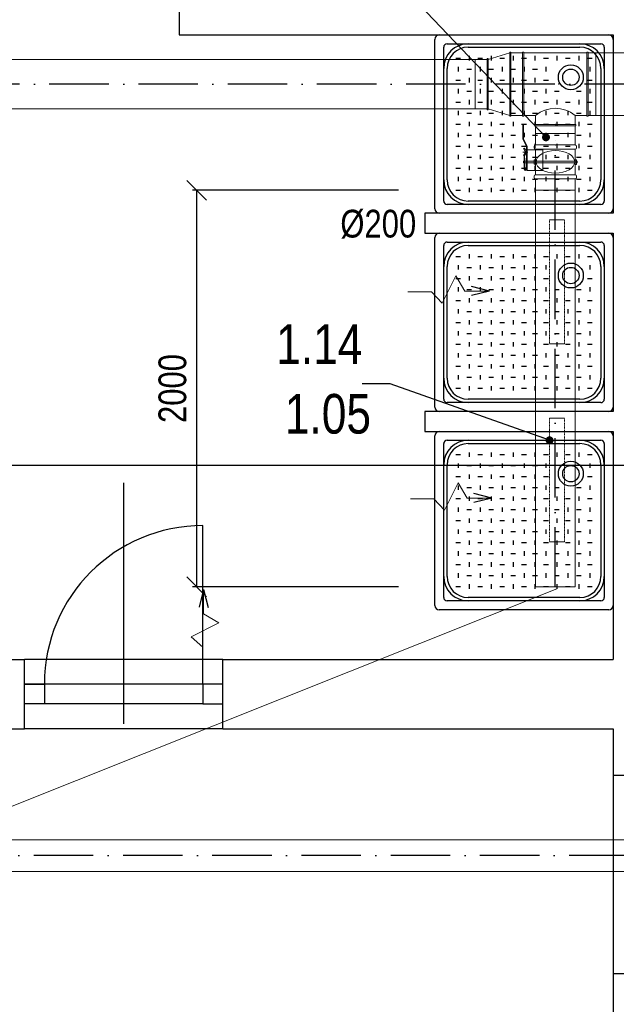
# Model space of a CAD drawing. Header units: millimetres. Extents: x 6491141 to 6692158, y 1846388 to 1929513.
# Tile 228 of 245: x 6669806 to 6672816, y 1898488 to 1903454. Entities that reach past the tile are written whole.
import ezdxf

# ---------------------------------------------------------------- set-up
doc = ezdxf.new("R2010")
doc.units = ezdxf.units.MM
doc.linetypes.add('ACAD_ISO10W100', pattern=[18, 12, -3, 0, -3])
doc.linetypes.add('DASHDOT', pattern=[1, 0.5, -0.25, 0, -0.25])
for name, color, linetype, lineweight in [('Koty VzT', 7, 'Continuous', 15), ('VZT', 130, 'Continuous', 18), ('VzT odtah', 3, 'Continuous', 18)]:
    doc.layers.add(name, color=color, linetype=linetype, lineweight=lineweight)
for name, color, linetype in [('Osy VzT', 253, 'ACAD_ISO10W100'), ('Pozice', 6, 'Continuous'), ('Stavba', 152, 'Continuous'), ('VzT šipky', 7, 'Continuous')]:
    doc.layers.add(name, color=color, linetype=linetype)
doc.styles.add('romans', font='arial.ttf', dxfattribs={"width": 0.8, "height": 140})
doc.dimstyles.new('koty50', dxfattribs={"dimtxt": 100, "dimasz": 100, "dimexe": 20, "dimexo": 100, "dimgap": 50, "dimtad": 3, "dimdec": 0, "dimtxsty": 'romans', "dimblk": 'OBLIQUE', "dimcen": -3, "dimclrd": 7, "dimclre": 7, "dimclrt": 7, "dimadec": 0, "dimazin": 0, "dimtfac": 1, "dimtdec": 0, "dimtmove": 0, "dimatfit": 3, "dimldrblk": 'OPEN30', "dimfxl": 1, "dimarcsym": 0})
doc.dimstyles.new('pozice50', dxfattribs={"dimtxt": 200, "dimasz": 40, "dimexe": 20, "dimexo": 100, "dimgap": 100, "dimtad": 3, "dimjust": 3, "dimdec": 0, "dimtxsty": 'romans', "dimblk": 'OBLIQUE', "dimcen": -3, "dimclrd": 7, "dimclre": 7, "dimclrt": 6, "dimadec": 0, "dimazin": 0, "dimtfac": 1, "dimtdec": 0, "dimtmove": 0, "dimatfit": 3, "dimldrblk": 'DOT', "dimfxl": 1, "dimarcsym": 0})

# ---------------------------------------------------------------- blocks, each defined once
blk = doc.blocks.new('_Oblique')
at = {"color": 0, "lineweight": -2}
blk.add_line((-0.5, -0.5), (0.5, 0.5), dxfattribs=at)
blk = doc.blocks.new('*D10')
at = {"layer": 'DEFPOINTS', "color": 0, "transparency": 16777216}
for p in [(6661650.1, 1898871.7), (6673328.5, 1898871.5, -78), (6673328.5, 1897262)]:
    blk.add_point(p, dxfattribs=at)
at = {"layer": 'Koty VzT', "color": 7, "lineweight": -2, "transparency": 16777216}
for p, q in [((6661650.1, 1898771.7), (6661650.1, 1897242)), ((6673328.5, 1898771.5), (6673328.5, 1897242)), ((6661650.1, 1897262), (6673328.5, 1897262))]:
    blk.add_line(p, q, dxfattribs=at)
at = {"layer": 'Koty VzT', "color": 7, "lineweight": -2, "transparency": 16777216, "xscale": 100, "yscale": 100, "zscale": 100, "rotation": 180}
blk.add_blockref('_Oblique', (6661650.1, 1897262), dxfattribs=at)
at = {"layer": 'Koty VzT', "color": 7, "lineweight": -2, "transparency": 16777216, "xscale": 100, "yscale": 100, "zscale": 100}
blk.add_blockref('_Oblique', (6673328.5, 1897262), dxfattribs=at)
at = {"layer": 'Koty VzT', "color": 7, "transparency": 16777216, "insert": (6667489.3, 1897383.5), "char_height": 140, "attachment_point": 5, "style": 'romans'}
blk.add_mtext('12000', dxfattribs=at)
blk = doc.blocks.new('_Open30')
at = {"color": 0, "linetype": 'ByBlock', "lineweight": -2}
for p, q in [((-1, 0.268), (0, 0)), ((0, 0), (-1, -0.268)), ((0, 0), (-1, 0))]:
    blk.add_line(p, q, dxfattribs=at)
blk = doc.blocks.new('*D15')
at = {"layer": 'DEFPOINTS', "color": 0, "transparency": 16777216}
for p in [(6671817.6, 1902593.9, -4), (6670699, 1900593.9), (6671817.6, 1900593.9, 3)]:
    blk.add_point(p, dxfattribs=at)
at = {"layer": 'Koty VzT', "color": 7, "lineweight": -2, "transparency": 16777216}
for p, q in [((6671717.6, 1902593.9), (6670679, 1902593.9)), ((6670699, 1902593.9), (6670699, 1900593.9)), ((6671717.6, 1900593.9), (6670679, 1900593.9))]:
    blk.add_line(p, q, dxfattribs=at)
at = {"layer": 'Koty VzT', "color": 7, "lineweight": -2, "transparency": 16777216, "xscale": 100, "yscale": 100, "zscale": 100}
for p, rotation in [((6670699, 1902593.9), 90), ((6670699, 1900593.9), 270)]:
    blk.add_blockref('_Oblique', p, dxfattribs=dict(at, rotation=rotation))
at = {"layer": 'Koty VzT', "color": 7, "transparency": 16777216, "insert": (6670577.5, 1901593.9), "char_height": 140, "attachment_point": 5, "rotation": 90, "style": 'romans'}
blk.add_mtext('2000', dxfattribs=at)
blk = doc.blocks.new('_Dot')
at = {"color": 0, "linetype": 'ByBlock', "lineweight": -2}
blk.add_line((-0.5, 0), (-1, 0), dxfattribs=at)
at = {"color": 0, "linetype": 'ByBlock', "const_width": 0.5}
blk.add_lwpolyline([(-0.25, 0, 1), (0.25, 0, 1)], format="xyb", close=True, dxfattribs=at)

msp = doc.modelspace()

# ---------------------------------------------------------------- linework, layer by layer
at = {"layer": 'Koty VzT'}
msp.add_line((6672517, 1900583.9), (6669743.2, 1899476.5), dxfattribs=at)
at = {"layer": 'Osy VzT', "ltscale": 25}
for p, q in [((6673406.5, 1903129.4, -4), (6664899, 1903129.4, -4)), ((6672508.5, 1900593.9, 3), (6672508.5, 1902845, 3)), ((6673328.5, 1899237.8), (6661611.5, 1899237.8))]:
    msp.add_line(p, q, dxfattribs=at)
at = {"layer": 'Stavba'}
for p, q in [((6670610.7, 1903877.8), (6670610.7, 1903377.8)), ((6670610.7, 1903377.8), (6672800.7, 1903377.8)), ((6671900.7, 1902500.3), (6671900.7, 1903355.3)), ((6671923.2, 1903377.8), (6672778.2, 1903377.8)), ((6672800.7, 1903377.8), (6672800.7, 1902477.8)), ((6672800.7, 1903355.3), (6672800.7, 1902500.3)), ((6671945.7, 1902539.7), (6671945.7, 1903315.9)), ((6671962.5, 1903332.8), (6672738.8, 1903332.8)), ((6672069.4, 1903315.9), (6672631.9, 1903315.9)), ((6672755.7, 1903315.9), (6672755.7, 1902539.7)), ((6672006.1, 1903260.5), (6672029.8, 1903260.5)), ((6672073.4, 1903271.7), (6672073.4, 1903249.2)), ((6672117, 1903260.5), (6672140.7, 1903260.5)), ((6672184.3, 1903271.7), (6672184.3, 1903249.2)), ((6672227.9, 1903260.5), (6672251.6, 1903260.5)), ((6672295.2, 1903271.7), (6672295.2, 1903249.2)), ((6672338.8, 1903260.5), (6672362.5, 1903260.5)), ((6672406.1, 1903271.7), (6672406.1, 1903249.2)), ((6672449.7, 1903260.5), (6672473.4, 1903260.5)), ((6672517, 1903271.7), (6672517, 1903249.2)), ((6672560.6, 1903260.5), (6672584.3, 1903260.5)), ((6672627.9, 1903271.7), (6672627.9, 1903249.2)), ((6672671.5, 1903260.5), (6672695.2, 1903260.5)), ((6671962.5, 1902646.5), (6671962.5, 1903209)), ((6672018, 1903216.3), (6672018, 1903193.8)), ((6672061.6, 1903205), (6672085.3, 1903205)), ((6672128.9, 1903216.3), (6672128.9, 1903193.8)), ((6672172.5, 1903205), (6672196.2, 1903205)), ((6672239.8, 1903216.3), (6672239.8, 1903193.8)), ((6672283.4, 1903205), (6672307.1, 1903205)), ((6672350.7, 1903216.3), (6672350.7, 1903193.8)), ((6672394.2, 1903205), (6672417.9, 1903205)), ((6672461.5, 1903216.3), (6672461.5, 1903193.8)), ((6672683.3, 1903216.3), (6672683.3, 1903193.8)), ((6672738.8, 1903209), (6672738.8, 1902646.5)), ((6672073.4, 1903160.8), (6672073.4, 1903138.3)), ((6672184.3, 1903160.8), (6672184.3, 1903138.3)), ((6672295.2, 1903160.8), (6672295.2, 1903138.3)), ((6672406.1, 1903160.8), (6672406.1, 1903138.3)), ((6672006.1, 1903149.6), (6672029.8, 1903149.6)), ((6672018, 1903105.4), (6672018, 1903082.9)), ((6672117, 1903149.6), (6672140.7, 1903149.6)), ((6672128.9, 1903105.4), (6672128.9, 1903082.9)), ((6672227.9, 1903149.6), (6672251.6, 1903149.6)), ((6672239.8, 1903105.4), (6672239.8, 1903082.9)), ((6672338.8, 1903149.6), (6672362.5, 1903149.6)), ((6672350.7, 1903105.4), (6672350.7, 1903082.9)), ((6672449.7, 1903149.6), (6672473.4, 1903149.6)), ((6672461.5, 1903105.4), (6672461.5, 1903082.9)), ((6672671.5, 1903149.6), (6672695.2, 1903149.6)), ((6672683.3, 1903105.4), (6672683.3, 1903082.9)), ((6672061.6, 1903094.1), (6672085.3, 1903094.1)), ((6672172.5, 1903094.1), (6672196.2, 1903094.1)), ((6672283.4, 1903094.1), (6672307.1, 1903094.1)), ((6672394.2, 1903094.1), (6672417.9, 1903094.1)), ((6672505.1, 1903094.1), (6672528.8, 1903094.1)), ((6672616, 1903094.1), (6672639.7, 1903094.1)), ((6672006.1, 1903038.7), (6672029.8, 1903038.7)), ((6672073.4, 1903049.9), (6672073.4, 1903027.4)), ((6672117, 1903038.7), (6672140.7, 1903038.7)), ((6672184.3, 1903049.9), (6672184.3, 1903027.4)), ((6672227.9, 1903038.7), (6672251.6, 1903038.7)), ((6672295.2, 1903049.9), (6672295.2, 1903027.4)), ((6672338.8, 1903038.7), (6672362.5, 1903038.7)), ((6672406.1, 1903049.9), (6672406.1, 1903027.4)), ((6672449.7, 1903038.7), (6672473.4, 1903038.7)), ((6672517, 1903049.9), (6672517, 1903027.4)), ((6672560.6, 1903038.7), (6672584.3, 1903038.7)), ((6672627.9, 1903049.9), (6672627.9, 1903027.4)), ((6672671.5, 1903038.7), (6672695.2, 1903038.7)), ((6672018, 1902994.5), (6672018, 1902972)), ((6672061.6, 1902983.2), (6672085.3, 1902983.2)), ((6672128.9, 1902994.5), (6672128.9, 1902972)), ((6672172.5, 1902983.2), (6672196.2, 1902983.2)), ((6672239.8, 1902994.5), (6672239.8, 1902972)), ((6672283.4, 1902983.2), (6672307.1, 1902983.2)), ((6672350.7, 1902994.5), (6672350.7, 1902972)), ((6672394.2, 1902983.2), (6672417.9, 1902983.2)), ((6672461.5, 1902994.5), (6672461.5, 1902972)), ((6672505.1, 1902983.2), (6672528.8, 1902983.2)), ((6672572.4, 1902994.5), (6672572.4, 1902972)), ((6672616, 1902983.2), (6672639.7, 1902983.2)), ((6672683.3, 1902994.5), (6672683.3, 1902972)), ((6672006.1, 1902927.8), (6672029.8, 1902927.8)), ((6672073.4, 1902939), (6672073.4, 1902916.5)), ((6672117, 1902927.8), (6672140.7, 1902927.8)), ((6672184.3, 1902939), (6672184.3, 1902916.5)), ((6672227.9, 1902927.8), (6672251.6, 1902927.8)), ((6672295.2, 1902939), (6672295.2, 1902916.5)), ((6672338.8, 1902927.8), (6672362.5, 1902927.8)), ((6672406.1, 1902939), (6672406.1, 1902916.5)), ((6672449.7, 1902927.8), (6672473.4, 1902927.8)), ((6672517, 1902939), (6672517, 1902916.5)), ((6672560.6, 1902927.8), (6672584.3, 1902927.8)), ((6672627.9, 1902939), (6672627.9, 1902916.5)), ((6672671.5, 1902927.8), (6672695.2, 1902927.8)), ((6672018, 1902883.6), (6672018, 1902861.1)), ((6672061.6, 1902872.3), (6672085.3, 1902872.3)), ((6672128.9, 1902883.6), (6672128.9, 1902861.1)), ((6672172.5, 1902872.3), (6672196.2, 1902872.3)), ((6672239.8, 1902883.6), (6672239.8, 1902861.1)), ((6672283.4, 1902872.3), (6672307.1, 1902872.3)), ((6672350.7, 1902883.6), (6672350.7, 1902861.1)), ((6672394.2, 1902872.3), (6672417.9, 1902872.3)), ((6672461.5, 1902883.6), (6672461.5, 1902861.1)), ((6672505.1, 1902872.3), (6672528.8, 1902872.3)), ((6672572.4, 1902883.6), (6672572.4, 1902861.1)), ((6672616, 1902872.3), (6672639.7, 1902872.3)), ((6672683.3, 1902883.6), (6672683.3, 1902861.1)), ((6672006.1, 1902816.9), (6672029.8, 1902816.9)), ((6672073.4, 1902828.1), (6672073.4, 1902805.6)), ((6672117, 1902816.9), (6672140.7, 1902816.9)), ((6672184.3, 1902828.1), (6672184.3, 1902805.6)), ((6672227.9, 1902816.9), (6672251.6, 1902816.9)), ((6672295.2, 1902828.1), (6672295.2, 1902805.6)), ((6672338.8, 1902816.9), (6672362.5, 1902816.9)), ((6672406.1, 1902828.1), (6672406.1, 1902805.6)), ((6672449.7, 1902816.9), (6672473.4, 1902816.9)), ((6672517, 1902828.1), (6672517, 1902805.6)), ((6672560.6, 1902816.9), (6672584.3, 1902816.9)), ((6672627.9, 1902828.1), (6672627.9, 1902805.6)), ((6672671.5, 1902816.9), (6672695.2, 1902816.9)), ((6672018, 1902772.7), (6672018, 1902750.2)), ((6672061.6, 1902761.5), (6672085.3, 1902761.5)), ((6672128.9, 1902772.7), (6672128.9, 1902750.2)), ((6672172.5, 1902761.5), (6672196.2, 1902761.5)), ((6672239.8, 1902772.7), (6672239.8, 1902750.2)), ((6672283.4, 1902761.5), (6672307.1, 1902761.5)), ((6672350.7, 1902772.7), (6672350.7, 1902750.2)), ((6672394.2, 1902761.5), (6672417.9, 1902761.5)), ((6672461.5, 1902772.7), (6672461.5, 1902750.2)), ((6672505.1, 1902761.5), (6672528.8, 1902761.5)), ((6672572.4, 1902772.7), (6672572.4, 1902750.2)), ((6672616, 1902761.5), (6672639.7, 1902761.5)), ((6672683.3, 1902772.7), (6672683.3, 1902750.2)), ((6672006.1, 1902706), (6672029.8, 1902706)), ((6672073.4, 1902717.3), (6672073.4, 1902694.8)), ((6672117, 1902706), (6672140.7, 1902706)), ((6672184.3, 1902717.3), (6672184.3, 1902694.8)), ((6672227.9, 1902706), (6672251.6, 1902706)), ((6672295.2, 1902717.3), (6672295.2, 1902694.8)), ((6672338.8, 1902706), (6672362.5, 1902706)), ((6672406.1, 1902717.3), (6672406.1, 1902694.8)), ((6672449.7, 1902706), (6672473.4, 1902706)), ((6672517, 1902717.3), (6672517, 1902694.8)), ((6672560.6, 1902706), (6672584.3, 1902706)), ((6672627.9, 1902717.3), (6672627.9, 1902694.8)), ((6672671.5, 1902706), (6672695.2, 1902706)), ((6672018, 1902661.8), (6672018, 1902639.3)), ((6672128.9, 1902661.8), (6672128.9, 1902639.3)), ((6672239.8, 1902661.8), (6672239.8, 1902639.3)), ((6672350.7, 1902661.8), (6672350.7, 1902639.3)), ((6672461.5, 1902661.8), (6672461.5, 1902639.3)), ((6672572.4, 1902661.8), (6672572.4, 1902639.3)), ((6672683.3, 1902661.8), (6672683.3, 1902639.3)), ((6672061.6, 1902650.6), (6672085.3, 1902650.6)), ((6672073.4, 1902606.4), (6672073.4, 1902583.9)), ((6672172.5, 1902650.6), (6672196.2, 1902650.6)), ((6672184.3, 1902606.4), (6672184.3, 1902583.9)), ((6672283.4, 1902650.6), (6672307.1, 1902650.6)), ((6672295.2, 1902606.4), (6672295.2, 1902583.9)), ((6672394.2, 1902650.6), (6672417.9, 1902650.6)), ((6672406.1, 1902606.4), (6672406.1, 1902583.9)), ((6672505.1, 1902650.6), (6672528.8, 1902650.6)), ((6672517, 1902606.4), (6672517, 1902583.9)), ((6672616, 1902650.6), (6672639.7, 1902650.6)), ((6672627.9, 1902606.4), (6672627.9, 1902583.9)), ((6672006.1, 1902595.1), (6672029.8, 1902595.1)), ((6672117, 1902595.1), (6672140.7, 1902595.1)), ((6672227.9, 1902595.1), (6672251.6, 1902595.1)), ((6672338.8, 1902595.1), (6672362.5, 1902595.1)), ((6672449.7, 1902595.1), (6672473.4, 1902595.1)), ((6672560.6, 1902595.1), (6672584.3, 1902595.1)), ((6672671.5, 1902595.1), (6672695.2, 1902595.1)), ((6672738.8, 1902522.8), (6671962.5, 1902522.8)), ((6672631.9, 1902539.7), (6672069.4, 1902539.7)), ((6672800.7, 1902477.8), (6671850.7, 1902477.8)), ((6671850.7, 1902477.8), (6671850.7, 1902377.8)), ((6672778.2, 1902477.8), (6671923.2, 1902477.8)), ((6671850.7, 1902377.8), (6672800.7, 1902377.8)), ((6671923.2, 1902377.8), (6672778.2, 1902377.8)), ((6672800.7, 1902377.8), (6672800.7, 1901477.8)), ((6671900.7, 1901500.3), (6671900.7, 1902355.3)), ((6671945.7, 1901539.7), (6671945.7, 1902315.9)), ((6671962.5, 1902332.8), (6672738.8, 1902332.8)), ((6672069.4, 1902315.9), (6672631.9, 1902315.9)), ((6672755.7, 1902315.9), (6672755.7, 1901539.7)), ((6672800.7, 1902355.3), (6672800.7, 1901500.3)), ((6672006.1, 1902260.5), (6672029.8, 1902260.5)), ((6672073.4, 1902271.7), (6672073.4, 1902249.2)), ((6672117, 1902260.5), (6672140.7, 1902260.5)), ((6672184.3, 1902271.7), (6672184.3, 1902249.2)), ((6672227.9, 1902260.5), (6672251.6, 1902260.5)), ((6672295.2, 1902271.7), (6672295.2, 1902249.2)), ((6672338.8, 1902260.5), (6672362.5, 1902260.5)), ((6672406.1, 1902271.7), (6672406.1, 1902249.2)), ((6672449.7, 1902260.5), (6672473.4, 1902260.5)), ((6672517, 1902271.7), (6672517, 1902249.2)), ((6672560.6, 1902260.5), (6672584.3, 1902260.5)), ((6672627.9, 1902271.7), (6672627.9, 1902249.2)), ((6672671.5, 1902260.5), (6672695.2, 1902260.5)), ((6671962.5, 1901646.5), (6671962.5, 1902209)), ((6672018, 1902216.3), (6672018, 1902193.8)), ((6672128.9, 1902216.3), (6672128.9, 1902193.8)), ((6672239.8, 1902216.3), (6672239.8, 1902193.8)), ((6672350.7, 1902216.3), (6672350.7, 1902193.8)), ((6672461.5, 1902216.3), (6672461.5, 1902193.8)), ((6672683.3, 1902216.3), (6672683.3, 1902193.8)), ((6672738.8, 1902209), (6672738.8, 1901646.5)), ((6672061.6, 1902205), (6672085.3, 1902205)), ((6672073.4, 1902160.8), (6672073.4, 1902138.3)), ((6672172.5, 1902205), (6672196.2, 1902205)), ((6672184.3, 1902160.8), (6672184.3, 1902138.3)), ((6672283.4, 1902205), (6672307.1, 1902205)), ((6672295.2, 1902160.8), (6672295.2, 1902138.3)), ((6672394.2, 1902205), (6672417.9, 1902205)), ((6672406.1, 1902160.8), (6672406.1, 1902138.3)), ((6672006.1, 1902149.6), (6672029.8, 1902149.6)), ((6672117, 1902149.6), (6672140.7, 1902149.6)), ((6672227.9, 1902149.6), (6672251.6, 1902149.6)), ((6672338.8, 1902149.6), (6672362.5, 1902149.6)), ((6672449.7, 1902149.6), (6672473.4, 1902149.6)), ((6672671.5, 1902149.6), (6672695.2, 1902149.6)), ((6672018, 1902105.4), (6672018, 1902082.9)), ((6672061.6, 1902094.1), (6672085.3, 1902094.1)), ((6672128.9, 1902105.4), (6672128.9, 1902082.9)), ((6672172.5, 1902094.1), (6672196.2, 1902094.1)), ((6672239.8, 1902105.4), (6672239.8, 1902082.9)), ((6672283.4, 1902094.1), (6672307.1, 1902094.1)), ((6672350.7, 1902105.4), (6672350.7, 1902082.9)), ((6672394.2, 1902094.1), (6672417.9, 1902094.1)), ((6672461.5, 1902105.4), (6672461.5, 1902082.9)), ((6672505.1, 1902094.1), (6672528.8, 1902094.1)), ((6672616, 1902094.1), (6672639.7, 1902094.1)), ((6672683.3, 1902105.4), (6672683.3, 1902082.9)), ((6672006.1, 1902038.7), (6672029.8, 1902038.7)), ((6672073.4, 1902049.9), (6672073.4, 1902027.4)), ((6672117, 1902038.7), (6672140.7, 1902038.7)), ((6672184.3, 1902049.9), (6672184.3, 1902027.4)), ((6672227.9, 1902038.7), (6672251.6, 1902038.7)), ((6672295.2, 1902049.9), (6672295.2, 1902027.4)), ((6672338.8, 1902038.7), (6672362.5, 1902038.7)), ((6672406.1, 1902049.9), (6672406.1, 1902027.4)), ((6672449.7, 1902038.7), (6672473.4, 1902038.7)), ((6672517, 1902049.9), (6672517, 1902027.4)), ((6672560.6, 1902038.7), (6672584.3, 1902038.7)), ((6672627.9, 1902049.9), (6672627.9, 1902027.4)), ((6672671.5, 1902038.7), (6672695.2, 1902038.7)), ((6672018, 1901994.5), (6672018, 1901972)), ((6672061.6, 1901983.2), (6672085.3, 1901983.2)), ((6672128.9, 1901994.5), (6672128.9, 1901972)), ((6672172.5, 1901983.2), (6672196.2, 1901983.2)), ((6672239.8, 1901994.5), (6672239.8, 1901972)), ((6672283.4, 1901983.2), (6672307.1, 1901983.2)), ((6672350.7, 1901994.5), (6672350.7, 1901972)), ((6672394.2, 1901983.2), (6672417.9, 1901983.2)), ((6672461.5, 1901994.5), (6672461.5, 1901972)), ((6672505.1, 1901983.2), (6672528.8, 1901983.2)), ((6672572.4, 1901994.5), (6672572.4, 1901972)), ((6672616, 1901983.2), (6672639.7, 1901983.2)), ((6672683.3, 1901994.5), (6672683.3, 1901972)), ((6672006.1, 1901927.8), (6672029.8, 1901927.8)), ((6672073.4, 1901939), (6672073.4, 1901916.5)), ((6672117, 1901927.8), (6672140.7, 1901927.8)), ((6672184.3, 1901939), (6672184.3, 1901916.5)), ((6672227.9, 1901927.8), (6672251.6, 1901927.8)), ((6672295.2, 1901939), (6672295.2, 1901916.5)), ((6672338.8, 1901927.8), (6672362.5, 1901927.8)), ((6672406.1, 1901939), (6672406.1, 1901916.5)), ((6672449.7, 1901927.8), (6672473.4, 1901927.8)), ((6672517, 1901939), (6672517, 1901916.5)), ((6672560.6, 1901927.8), (6672584.3, 1901927.8)), ((6672627.9, 1901939), (6672627.9, 1901916.5)), ((6672671.5, 1901927.8), (6672695.2, 1901927.8)), ((6672018, 1901883.6), (6672018, 1901861.1)), ((6672061.6, 1901872.3), (6672085.3, 1901872.3)), ((6672128.9, 1901883.6), (6672128.9, 1901861.1)), ((6672172.5, 1901872.3), (6672196.2, 1901872.3)), ((6672239.8, 1901883.6), (6672239.8, 1901861.1)), ((6672283.4, 1901872.3), (6672307.1, 1901872.3)), ((6672350.7, 1901883.6), (6672350.7, 1901861.1)), ((6672394.2, 1901872.3), (6672417.9, 1901872.3)), ((6672461.5, 1901883.6), (6672461.5, 1901861.1)), ((6672505.1, 1901872.3), (6672528.8, 1901872.3)), ((6672572.4, 1901883.6), (6672572.4, 1901861.1)), ((6672616, 1901872.3), (6672639.7, 1901872.3)), ((6672683.3, 1901883.6), (6672683.3, 1901861.1)), ((6672006.1, 1901816.9), (6672029.8, 1901816.9)), ((6672073.4, 1901828.1), (6672073.4, 1901805.6)), ((6672117, 1901816.9), (6672140.7, 1901816.9)), ((6672184.3, 1901828.1), (6672184.3, 1901805.6)), ((6672227.9, 1901816.9), (6672251.6, 1901816.9)), ((6672295.2, 1901828.1), (6672295.2, 1901805.6)), ((6672338.8, 1901816.9), (6672362.5, 1901816.9)), ((6672406.1, 1901828.1), (6672406.1, 1901805.6)), ((6672449.7, 1901816.9), (6672473.4, 1901816.9)), ((6672517, 1901828.1), (6672517, 1901805.6)), ((6672560.6, 1901816.9), (6672584.3, 1901816.9)), ((6672627.9, 1901828.1), (6672627.9, 1901805.6)), ((6672671.5, 1901816.9), (6672695.2, 1901816.9)), ((6672018, 1901772.7), (6672018, 1901750.2)), ((6672061.6, 1901761.5), (6672085.3, 1901761.5)), ((6672128.9, 1901772.7), (6672128.9, 1901750.2)), ((6672172.5, 1901761.5), (6672196.2, 1901761.5)), ((6672239.8, 1901772.7), (6672239.8, 1901750.2)), ((6672283.4, 1901761.5), (6672307.1, 1901761.5)), ((6672350.7, 1901772.7), (6672350.7, 1901750.2)), ((6672394.2, 1901761.5), (6672417.9, 1901761.5)), ((6672461.5, 1901772.7), (6672461.5, 1901750.2)), ((6672505.1, 1901761.5), (6672528.8, 1901761.5)), ((6672572.4, 1901772.7), (6672572.4, 1901750.2)), ((6672616, 1901761.5), (6672639.7, 1901761.5)), ((6672683.3, 1901772.7), (6672683.3, 1901750.2)), ((6672073.4, 1901717.3), (6672073.4, 1901694.8)), ((6672184.3, 1901717.3), (6672184.3, 1901694.8)), ((6672295.2, 1901717.3), (6672295.2, 1901694.8)), ((6672406.1, 1901717.3), (6672406.1, 1901694.8)), ((6672517, 1901717.3), (6672517, 1901694.8)), ((6672627.9, 1901717.3), (6672627.9, 1901694.8)), ((6672006.1, 1901706), (6672029.8, 1901706)), ((6672018, 1901661.8), (6672018, 1901639.3)), ((6672117, 1901706), (6672140.7, 1901706)), ((6672128.9, 1901661.8), (6672128.9, 1901639.3)), ((6672227.9, 1901706), (6672251.6, 1901706)), ((6672239.8, 1901661.8), (6672239.8, 1901639.3)), ((6672338.8, 1901706), (6672362.5, 1901706)), ((6672350.7, 1901661.8), (6672350.7, 1901639.3)), ((6672449.7, 1901706), (6672473.4, 1901706)), ((6672461.5, 1901661.8), (6672461.5, 1901639.3)), ((6672560.6, 1901706), (6672584.3, 1901706)), ((6672572.4, 1901661.8), (6672572.4, 1901639.3)), ((6672671.5, 1901706), (6672695.2, 1901706)), ((6672683.3, 1901661.8), (6672683.3, 1901639.3)), ((6672061.6, 1901650.6), (6672085.3, 1901650.6)), ((6672172.5, 1901650.6), (6672196.2, 1901650.6)), ((6672283.4, 1901650.6), (6672307.1, 1901650.6)), ((6672394.2, 1901650.6), (6672417.9, 1901650.6)), ((6672505.1, 1901650.6), (6672528.8, 1901650.6)), ((6672616, 1901650.6), (6672639.7, 1901650.6)), ((6672006.1, 1901595.1), (6672029.8, 1901595.1)), ((6672073.4, 1901606.4), (6672073.4, 1901583.9)), ((6672117, 1901595.1), (6672140.7, 1901595.1)), ((6672184.3, 1901606.4), (6672184.3, 1901583.9)), ((6672227.9, 1901595.1), (6672251.6, 1901595.1)), ((6672295.2, 1901606.4), (6672295.2, 1901583.9)), ((6672338.8, 1901595.1), (6672362.5, 1901595.1)), ((6672406.1, 1901606.4), (6672406.1, 1901583.9)), ((6672449.7, 1901595.1), (6672473.4, 1901595.1)), ((6672517, 1901606.4), (6672517, 1901583.9)), ((6672560.6, 1901595.1), (6672584.3, 1901595.1)), ((6672627.9, 1901606.4), (6672627.9, 1901583.9)), ((6672671.5, 1901595.1), (6672695.2, 1901595.1)), ((6672738.8, 1901522.8), (6671962.5, 1901522.8)), ((6672631.9, 1901539.7), (6672069.4, 1901539.7)), ((6672800.7, 1901477.8), (6671850.7, 1901477.8)), ((6671850.7, 1901477.8), (6671850.7, 1901377.8)), ((6672778.2, 1901477.8), (6671923.2, 1901477.8)), ((6671850.7, 1901377.8), (6672800.7, 1901377.8)), ((6671923.2, 1901377.8), (6672778.2, 1901377.8)), ((6672800.7, 1901377.8), (6672800.7, 1900227.8)), ((6671900.7, 1900500.3), (6671900.7, 1901355.3)), ((6671945.7, 1900539.7), (6671945.7, 1901315.9)), ((6671962.5, 1901332.8), (6672738.8, 1901332.8)), ((6672069.4, 1901315.9), (6672631.9, 1901315.9)), ((6672755.7, 1901315.9), (6672755.7, 1900539.7)), ((6672800.7, 1901355.3), (6672800.7, 1900500.3)), ((6672073.4, 1901271.7), (6672073.4, 1901249.2)), ((6672184.3, 1901271.7), (6672184.3, 1901249.2)), ((6672295.2, 1901271.7), (6672295.2, 1901249.2)), ((6672406.1, 1901271.7), (6672406.1, 1901249.2)), ((6672517, 1901271.7), (6672517, 1901249.2)), ((6672627.9, 1901271.7), (6672627.9, 1901249.2)), ((6672006.1, 1901260.5), (6672029.8, 1901260.5)), ((6672018, 1901216.3), (6672018, 1901193.8)), ((6672117, 1901260.5), (6672140.7, 1901260.5)), ((6672128.9, 1901216.3), (6672128.9, 1901193.8)), ((6672227.9, 1901260.5), (6672251.6, 1901260.5)), ((6672239.8, 1901216.3), (6672239.8, 1901193.8)), ((6672338.8, 1901260.5), (6672362.5, 1901260.5)), ((6672350.7, 1901216.3), (6672350.7, 1901193.8)), ((6672449.7, 1901260.5), (6672473.4, 1901260.5)), ((6672461.5, 1901216.3), (6672461.5, 1901193.8)), ((6672560.6, 1901260.5), (6672584.3, 1901260.5)), ((6672671.5, 1901260.5), (6672695.2, 1901260.5)), ((6672683.3, 1901216.3), (6672683.3, 1901193.8)), ((6659435.6, 1901207.8), (6682005.6, 1901207.8)), ((6671962.5, 1900646.5), (6671962.5, 1901209)), ((6672061.6, 1901205), (6672085.3, 1901205)), ((6672172.5, 1901205), (6672196.2, 1901205)), ((6672283.4, 1901205), (6672307.1, 1901205)), ((6672394.2, 1901205), (6672417.9, 1901205)), ((6672738.8, 1901209), (6672738.8, 1900646.5)), ((6670330.7, 1901118.8), (6670330.7, 1899902.8)), ((6672006.1, 1901149.6), (6672029.8, 1901149.6)), ((6672073.4, 1901160.8), (6672073.4, 1901138.3)), ((6672117, 1901149.6), (6672140.7, 1901149.6)), ((6672184.3, 1901160.8), (6672184.3, 1901138.3)), ((6672227.9, 1901149.6), (6672251.6, 1901149.6)), ((6672295.2, 1901160.8), (6672295.2, 1901138.3)), ((6672338.8, 1901149.6), (6672362.5, 1901149.6)), ((6672406.1, 1901160.8), (6672406.1, 1901138.3)), ((6672449.7, 1901149.6), (6672473.4, 1901149.6)), ((6672671.5, 1901149.6), (6672695.2, 1901149.6)), ((6672018, 1901105.4), (6672018, 1901082.9)), ((6672061.6, 1901094.1), (6672085.3, 1901094.1)), ((6672128.9, 1901105.4), (6672128.9, 1901082.9)), ((6672172.5, 1901094.1), (6672196.2, 1901094.1)), ((6672239.8, 1901105.4), (6672239.8, 1901082.9)), ((6672283.4, 1901094.1), (6672307.1, 1901094.1)), ((6672350.7, 1901105.4), (6672350.7, 1901082.9)), ((6672394.2, 1901094.1), (6672417.9, 1901094.1)), ((6672461.5, 1901105.4), (6672461.5, 1901082.9)), ((6672505.1, 1901094.1), (6672528.8, 1901094.1)), ((6672616, 1901094.1), (6672639.7, 1901094.1)), ((6672683.3, 1901105.4), (6672683.3, 1901082.9)), ((6672006.1, 1901038.7), (6672029.8, 1901038.7)), ((6672073.4, 1901049.9), (6672073.4, 1901027.4)), ((6672117, 1901038.7), (6672140.7, 1901038.7)), ((6672184.3, 1901049.9), (6672184.3, 1901027.4)), ((6672227.9, 1901038.7), (6672251.6, 1901038.7)), ((6672295.2, 1901049.9), (6672295.2, 1901027.4)), ((6672338.8, 1901038.7), (6672362.5, 1901038.7)), ((6672406.1, 1901049.9), (6672406.1, 1901027.4)), ((6672449.7, 1901038.7), (6672473.4, 1901038.7)), ((6672517, 1901049.9), (6672517, 1901027.4)), ((6672560.6, 1901038.7), (6672584.3, 1901038.7)), ((6672627.9, 1901049.9), (6672627.9, 1901027.4)), ((6672671.5, 1901038.7), (6672695.2, 1901038.7)), ((6672018, 1900994.5), (6672018, 1900972)), ((6672061.6, 1900983.2), (6672085.3, 1900983.2)), ((6672128.9, 1900994.5), (6672128.9, 1900972)), ((6672172.5, 1900983.2), (6672196.2, 1900983.2)), ((6672239.8, 1900994.5), (6672239.8, 1900972)), ((6672283.4, 1900983.2), (6672307.1, 1900983.2)), ((6672350.7, 1900994.5), (6672350.7, 1900972)), ((6672394.2, 1900983.2), (6672417.9, 1900983.2)), ((6672461.5, 1900994.5), (6672461.5, 1900972)), ((6672505.1, 1900983.2), (6672528.8, 1900983.2)), ((6672572.4, 1900994.5), (6672572.4, 1900972)), ((6672616, 1900983.2), (6672639.7, 1900983.2)), ((6672683.3, 1900994.5), (6672683.3, 1900972)), ((6672006.1, 1900927.8), (6672029.8, 1900927.8)), ((6672073.4, 1900939), (6672073.4, 1900916.5)), ((6672117, 1900927.8), (6672140.7, 1900927.8)), ((6672184.3, 1900939), (6672184.3, 1900916.5)), ((6672227.9, 1900927.8), (6672251.6, 1900927.8)), ((6672295.2, 1900939), (6672295.2, 1900916.5)), ((6672338.8, 1900927.8), (6672362.5, 1900927.8)), ((6672406.1, 1900939), (6672406.1, 1900916.5)), ((6672449.7, 1900927.8), (6672473.4, 1900927.8)), ((6672517, 1900939), (6672517, 1900916.5)), ((6672560.6, 1900927.8), (6672584.3, 1900927.8)), ((6672627.9, 1900939), (6672627.9, 1900916.5)), ((6672671.5, 1900927.8), (6672695.2, 1900927.8)), ((6670730.7, 1900102.8), (6670730.7, 1900902.8)), ((6672018, 1900883.6), (6672018, 1900861.1)), ((6672061.6, 1900872.3), (6672085.3, 1900872.3)), ((6672128.9, 1900883.6), (6672128.9, 1900861.1)), ((6672172.5, 1900872.3), (6672196.2, 1900872.3)), ((6672239.8, 1900883.6), (6672239.8, 1900861.1)), ((6672283.4, 1900872.3), (6672307.1, 1900872.3)), ((6672350.7, 1900883.6), (6672350.7, 1900861.1)), ((6672394.2, 1900872.3), (6672417.9, 1900872.3)), ((6672461.5, 1900883.6), (6672461.5, 1900861.1)), ((6672505.1, 1900872.3), (6672528.8, 1900872.3)), ((6672572.4, 1900883.6), (6672572.4, 1900861.1)), ((6672616, 1900872.3), (6672639.7, 1900872.3)), ((6672683.3, 1900883.6), (6672683.3, 1900861.1)), ((6672073.4, 1900828.1), (6672073.4, 1900805.6)), ((6672184.3, 1900828.1), (6672184.3, 1900805.6)), ((6672295.2, 1900828.1), (6672295.2, 1900805.6)), ((6672406.1, 1900828.1), (6672406.1, 1900805.6)), ((6672517, 1900828.1), (6672517, 1900805.6)), ((6672627.9, 1900828.1), (6672627.9, 1900805.6)), ((6672006.1, 1900816.9), (6672029.8, 1900816.9)), ((6672018, 1900772.7), (6672018, 1900750.2)), ((6672117, 1900816.9), (6672140.7, 1900816.9)), ((6672128.9, 1900772.7), (6672128.9, 1900750.2)), ((6672227.9, 1900816.9), (6672251.6, 1900816.9)), ((6672239.8, 1900772.7), (6672239.8, 1900750.2)), ((6672338.8, 1900816.9), (6672362.5, 1900816.9)), ((6672350.7, 1900772.7), (6672350.7, 1900750.2)), ((6672449.7, 1900816.9), (6672473.4, 1900816.9)), ((6672461.5, 1900772.7), (6672461.5, 1900750.2)), ((6672560.6, 1900816.9), (6672584.3, 1900816.9)), ((6672572.4, 1900772.7), (6672572.4, 1900750.2)), ((6672671.5, 1900816.9), (6672695.2, 1900816.9)), ((6672683.3, 1900772.7), (6672683.3, 1900750.2)), ((6672061.6, 1900761.5), (6672085.3, 1900761.5)), ((6672172.5, 1900761.5), (6672196.2, 1900761.5)), ((6672283.4, 1900761.5), (6672307.1, 1900761.5)), ((6672394.2, 1900761.5), (6672417.9, 1900761.5)), ((6672505.1, 1900761.5), (6672528.8, 1900761.5)), ((6672616, 1900761.5), (6672639.7, 1900761.5)), ((6672006.1, 1900706), (6672029.8, 1900706)), ((6672073.4, 1900717.3), (6672073.4, 1900694.8)), ((6672117, 1900706), (6672140.7, 1900706)), ((6672184.3, 1900717.3), (6672184.3, 1900694.8)), ((6672227.9, 1900706), (6672251.6, 1900706)), ((6672295.2, 1900717.3), (6672295.2, 1900694.8)), ((6672338.8, 1900706), (6672362.5, 1900706)), ((6672406.1, 1900717.3), (6672406.1, 1900694.8)), ((6672449.7, 1900706), (6672473.4, 1900706)), ((6672517, 1900717.3), (6672517, 1900694.8)), ((6672560.6, 1900706), (6672584.3, 1900706)), ((6672627.9, 1900717.3), (6672627.9, 1900694.8)), ((6672671.5, 1900706), (6672695.2, 1900706)), ((6672018, 1900661.8), (6672018, 1900639.3)), ((6672061.6, 1900650.6), (6672085.3, 1900650.6)), ((6672128.9, 1900661.8), (6672128.9, 1900639.3)), ((6672172.5, 1900650.6), (6672196.2, 1900650.6)), ((6672239.8, 1900661.8), (6672239.8, 1900639.3)), ((6672283.4, 1900650.6), (6672307.1, 1900650.6)), ((6672350.7, 1900661.8), (6672350.7, 1900639.3)), ((6672394.2, 1900650.6), (6672417.9, 1900650.6)), ((6672461.5, 1900661.8), (6672461.5, 1900639.3)), ((6672505.1, 1900650.6), (6672528.8, 1900650.6)), ((6672572.4, 1900661.8), (6672572.4, 1900639.3)), ((6672616, 1900650.6), (6672639.7, 1900650.6)), ((6672683.3, 1900661.8), (6672683.3, 1900639.3)), ((6672006.1, 1900595.1), (6672029.8, 1900595.1)), ((6672073.4, 1900606.4), (6672073.4, 1900583.9)), ((6672117, 1900595.1), (6672140.7, 1900595.1)), ((6672184.3, 1900606.4), (6672184.3, 1900583.9)), ((6672227.9, 1900595.1), (6672251.6, 1900595.1)), ((6672295.2, 1900606.4), (6672295.2, 1900583.9)), ((6672338.8, 1900595.1), (6672362.5, 1900595.1)), ((6672406.1, 1900606.4), (6672406.1, 1900583.9)), ((6672449.7, 1900595.1), (6672473.4, 1900595.1)), ((6672517, 1900606.4), (6672517, 1900583.9)), ((6672560.6, 1900595.1), (6672584.3, 1900595.1)), ((6672627.9, 1900606.4), (6672627.9, 1900583.9)), ((6672671.5, 1900595.1), (6672695.2, 1900595.1)), ((6672738.8, 1900522.8), (6671962.5, 1900522.8)), ((6672631.9, 1900539.7), (6672069.4, 1900539.7)), ((6672778.2, 1900477.8), (6671923.2, 1900477.8)), ((6667860.7, 1900227.8), (6669830.7, 1900227.8)), ((6670830.7, 1900227.8), (6669830.7, 1900227.8)), ((6669830.7, 1899877.8), (6669830.7, 1900227.8)), ((6670830.7, 1900227.8), (6672800.7, 1900227.8)), ((6670830.7, 1899877.8), (6670830.7, 1900227.8)), ((6670830.7, 1900102.8), (6669830.7, 1900102.8)), ((6669830.7, 1900102.8), (6669930.7, 1900102.8)), ((6669830.7, 1900002.8), (6669830.7, 1900102.8)), ((6669930.7, 1900102.8), (6669930.7, 1900002.8)), ((6670730.7, 1900102.8), (6669930.7, 1900102.8)), ((6670830.7, 1900102.8), (6670730.7, 1900102.8)), ((6670730.7, 1900102.8), (6670730.7, 1900002.8)), ((6670830.7, 1900002.8), (6670830.7, 1900102.8)), ((6669930.7, 1900002.8), (6669830.7, 1900002.8)), ((6670730.7, 1900002.8), (6669930.7, 1900002.8)), ((6670730.7, 1900002.8), (6670830.7, 1900002.8)), ((6667860.7, 1899877.8), (6669830.7, 1899877.8)), ((6670830.7, 1899877.8), (6669830.7, 1899877.8)), ((6670830.7, 1899877.8), (6672800.7, 1899877.8)), ((6672800.7, 1899877.8), (6672800.7, 1899642.8)), ((6672800.7, 1899642.8), (6673300.7, 1899642.8)), ((6672800.7, 1899642.8), (6672800.7, 1898642.8)), ((6672800.7, 1898642.8), (6672800.7, 1898407.8)), ((6672800.7, 1898642.8), (6673300.7, 1898642.8))]:
    msp.add_line(p, q, dxfattribs=at)
for centre, radius in [((6672586.9, 1903164), 63), ((6672586.9, 1903164), 41.2), ((6672586.9, 1902164), 63), ((6672586.9, 1902164), 41.2), ((6672586.9, 1901164), 63), ((6672586.9, 1901164), 41.2)]:
    msp.add_circle(centre, radius, dxfattribs=at)
for centre, radius, start, end in [((6671923.2, 1903355.3), 22.5, 90, 180), ((6672778.2, 1903355.3), 22.5, 0, 90), ((6672069.4, 1903209), 123.8, 90, 180), ((6671962.5, 1903315.9), 16.9, 90, 180), ((6672069.4, 1903209), 106.9, 90, 180), ((6672631.9, 1903209), 123.8, 0, 90), ((6672631.9, 1903209), 106.9, 0, 90), ((6672738.8, 1903315.9), 16.9, 0, 90), ((6672069.4, 1902646.5), 123.8, 180, 270), ((6672069.4, 1902646.5), 106.9, 180, 270), ((6672631.9, 1902646.5), 123.8, 270, 0), ((6672631.9, 1902646.5), 106.9, 270, 0), ((6671962.5, 1902539.7), 16.9, 180, 270), ((6672738.8, 1902539.7), 16.9, 270, 0), ((6671923.2, 1902500.3), 22.5, 180, 270), ((6672778.2, 1902500.3), 22.5, 270, 0), ((6671923.2, 1902355.3), 22.5, 90, 180), ((6672778.2, 1902355.3), 22.5, 0, 90), ((6672069.4, 1902209), 123.8, 90, 180), ((6671962.5, 1902315.9), 16.9, 90, 180), ((6672069.4, 1902209), 106.9, 90, 180), ((6672631.9, 1902209), 123.8, 0, 90), ((6672631.9, 1902209), 106.9, 0, 90), ((6672738.8, 1902315.9), 16.9, 0, 90), ((6672069.4, 1901646.5), 123.8, 180, 270), ((6672069.4, 1901646.5), 106.9, 180, 270), ((6672631.9, 1901646.5), 123.8, 270, 0), ((6672631.9, 1901646.5), 106.9, 270, 0), ((6671962.5, 1901539.7), 16.9, 180, 270), ((6672738.8, 1901539.7), 16.9, 270, 0), ((6671923.2, 1901500.3), 22.5, 180, 270), ((6672778.2, 1901500.3), 22.5, 270, 0), ((6671923.2, 1901355.3), 22.5, 90, 180), ((6672778.2, 1901355.3), 22.5, 0, 90), ((6672069.4, 1901209), 123.8, 90, 180), ((6671962.5, 1901315.9), 16.9, 90, 180), ((6672069.4, 1901209), 106.9, 90, 180), ((6672631.9, 1901209), 123.8, 0, 90), ((6672631.9, 1901209), 106.9, 0, 90), ((6672738.8, 1901315.9), 16.9, 0, 90), ((6670730.7, 1900102.8), 800, 90, 180), ((6672069.4, 1900646.5), 123.8, 180, 270), ((6672069.4, 1900646.5), 106.9, 180, 270), ((6672631.9, 1900646.5), 123.8, 270, 0), ((6672631.9, 1900646.5), 106.9, 270, 0), ((6671962.5, 1900539.7), 16.9, 180, 270), ((6672738.8, 1900539.7), 16.9, 270, 0), ((6671923.2, 1900500.3), 22.5, 180, 270), ((6672778.2, 1900500.3), 22.5, 270, 0)]:
    msp.add_arc(centre, radius, start, end, dxfattribs=at)
at = {"layer": 'VZT', "color": 7, "lineweight": 9}
for p, q in [((6672344.2, 1902929.6, -4), (6672344.2, 1902851, -4)), ((6672348.5, 1902929.6, -4), (6672348.5, 1902851, -4)), ((6672344.2, 1902851, -4), (6672362.8, 1902815.3, -4)), ((6672347.8, 1902803.9, -4), (6672351.9, 1902806, -4)), ((6672357, 1902790.1, -4), (6672347.8, 1902803.9, -4)), ((6672348, 1902853, -4), (6672367, 1902816.5, -4)), ((6672351.9, 1902806, -4), (6672362.7, 1902792.5, -4)), ((6672362.7, 1902815.4, -4), (6672362.7, 1902707, -4)), ((6672367, 1902816.5, -4), (6672367, 1902735.9, -4)), ((6672344.2, 1902786.7, -4), (6672370.5, 1902786.7, -4)), ((6672357, 1902783.3, -4), (6672347.8, 1902769.5, -4)), ((6672347.8, 1902769.5, -4), (6672351.9, 1902767.4, -4)), ((6672351.4, 1902755.3, -4), (6672351.4, 1902701, -4)), ((6672351.4, 1902755.3, -4), (6672355.6, 1902755.3, -4)), ((6672351.9, 1902767.4, -4), (6672362.7, 1902780.9, -4)), ((6672355.6, 1902755.3, -4), (6672355.6, 1902707, -4)), ((6672357, 1902790.1, -4), (6672362.7, 1902792.5, -4)), ((6672357, 1902786.8, -4), (6672357, 1902790.1, -4)), ((6672357, 1902786.6, -4), (6672357, 1902783.3, -4)), ((6672357, 1902783.3, -4), (6672362.7, 1902780.9, -4)), ((6672367, 1902798.3, -4), (6672445.7, 1902798.3, -4)), ((6672445.7, 1902693.8, -4), (6672445.7, 1902799.3, -4)), ((6672351.4, 1902741, -4), (6672348.5, 1902741, -4)), ((6672348.5, 1902741, -4), (6672348.5, 1902736.7, -4)), ((6672348.5, 1902732.4, -4), (6672348.5, 1902736.7, -4)), ((6672351.4, 1902732.4, -4), (6672348.5, 1902732.4, -4)), ((6672362.8, 1902741, -4), (6672355.5, 1902741, -4)), ((6672362.8, 1902732.4, -4), (6672355.5, 1902732.4, -4)), ((6672367, 1902741, -4), (6672615, 1902741, -4)), ((6672367, 1902693.8, -4), (6672367, 1902737.5, -4)), ((6672367, 1902732.4, -4), (6672615, 1902732.4, -4)), ((6672408.5, 1902724.9, -4), (6672408.5, 1902736.7, -4)), ((6672615, 1902741, -4), (6672618.2, 1902741, -4)), ((6672615, 1902732.4, -4), (6672618.2, 1902732.4, -4)), ((6672618.2, 1902732.4, -4), (6672618.2, 1902741, -4)), ((6672367, 1902693.8, -4), (6672445.7, 1902693.8, -4))]:
    msp.add_line(p, q, dxfattribs=at)
at = {"layer": 'VZT'}
for p, q in [((6661649.9, 1899317.8), (6673328.5, 1899317.8, -78)), ((6673328.5, 1899157.8, -78), (6661650.1, 1899157.8))]:
    msp.add_line(p, q, dxfattribs=at)
at = {"layer": 'VZT', "color": 7, "lineweight": 9, "elevation": -4, "flags": 128}
for points in [[(6672362.7, 1902694.9), (6672366.2, 1902701), (6672362.7, 1902707.1), (6672355.7, 1902707.1), (6672352.2, 1902701), (6672355.7, 1902694.9)], [(6672408.5, 1902725.2), (6672408.5, 1902748.3), (6672402, 1902748.3), (6672402, 1902725.2)], [(6672615, 1902724.7), (6672615, 1902747.8), (6672608.6, 1902747.8), (6672608.6, 1902724.7)]]:
    msp.add_lwpolyline(points, close=True, dxfattribs=at)
at = {"layer": 'VZT', "color": 7, "lineweight": 9}
for radius in [6.06, 2.97]:
    msp.add_circle((6672359.2, 1902701, -4), radius, dxfattribs=at)
msp.add_arc((6672359.2, 1902701, -4), 7.82, 180, 0, dxfattribs=at)
msp.add_ellipse((6672509.1, 1902737.3, -4), major_axis=(-97.4, 0), ratio=0.584497, dxfattribs=at)
at = {"layer": 'VzT odtah'}
for p, q in [((6668324, 1903254.4, -4), (6672104.5, 1903254.4, -4)), ((6672343.5, 1903290.9, -4), (6672343.5, 1902967.9, -4)), ((6672349, 1903290.9, -4), (6672349, 1902967.9, -4)), ((6672668, 1903290.9, -4), (6672668, 1902967.9, -4)), ((6672673.5, 1903290.9, -4), (6672673.5, 1902967.9, -4)), ((6672713.5, 1903286.9, -4), (6673406.5, 1903287.1, -4)), ((6672104.5, 1903004.4, -4), (6668364, 1903004.4, -4)), ((6673406.5, 1902972.1, -4), (6672713.5, 1902971.9, -4)), ((6672612.5, 1902925.1, -4), (6672404.5, 1902925.1, -4)), ((6672612.5, 1902919.6, -4), (6672404.5, 1902919.6, -4)), ((6672508.5, 1902879.6, -4), (6672408.5, 1902879.6, -4)), ((6672408.5, 1902879.6, -4), (6672408.5, 1902822.4, -4)), ((6672508.5, 1902879.6, -4), (6672608.5, 1902879.6, -4)), ((6672608.5, 1902879.6, -4), (6672608.5, 1902822.4, -4)), ((6672401.4, 1902815.3, -4), (6672401.4, 1902808.1, -4)), ((6672508.5, 1902822.4, -4), (6672408.5, 1902822.4, -4)), ((6672508.5, 1902822.4, -4), (6672608.5, 1902822.4, -4)), ((6672615.6, 1902815.3, -4), (6672615.6, 1902808.1, -4)), ((6672408.5, 1902801, -4), (6672408.5, 1902798.3, -4)), ((6672408.5, 1902801, -4), (6672508.5, 1902801, -4)), ((6672408.5, 1902693.8, -4), (6672408.5, 1902798.8, -4)), ((6672608.5, 1902801, -4), (6672508.5, 1902801, -4)), ((6672608.5, 1902801, -4), (6672608.5, 1902672.4, -4)), ((6672401.4, 1902658.1, -4), (6672401.4, 1902665.3, -4)), ((6672408.5, 1902693.8, -4), (6672408.5, 1902672.4, -4)), ((6672408.5, 1902672.4, -4), (6672508.5, 1902672.4, -4)), ((6672608.5, 1902672.4, -4), (6672508.5, 1902672.4, -4)), ((6672615.6, 1902658.1, -4), (6672615.6, 1902665.3, -4)), ((6672408.5, 1902593.9, -4), (6672408.5, 1902651, -4)), ((6672508.5, 1902651, -4), (6672408.5, 1902651, -4)), ((6672508.5, 1902651, -4), (6672608.5, 1902651, -4)), ((6672608.5, 1902593.9, -4), (6672608.5, 1902651, -4)), ((6672508.5, 1902593.9, -4), (6672408.5, 1902593.9, -4)), ((6672408.5, 1902593.9, -4), (6672408.5, 1900593.9, 3)), ((6672508.5, 1902593.9, -4), (6672608.5, 1902593.9, -4)), ((6672608.5, 1900593.9, 3), (6672608.5, 1902593.9, -4)), ((6672554.5, 1902445.1), (6672479.5, 1902445.1)), ((6672479.5, 1901820.1), (6672554.5, 1901820.1)), ((6672554.5, 1901445.1), (6672479.5, 1901445.1)), ((6672479.5, 1900820.1), (6672554.5, 1900820.1)), ((6672408.5, 1900593.9, 3), (6672608.5, 1900593.9, 3))]:
    msp.add_line(p, q, dxfattribs=at)
at = {"layer": 'VzT odtah', "linetype": 'DASHDOT', "ltscale": 7}
for p, q in [((6672479.5, 1902445.1), (6672479.5, 1901820.1)), ((6672554.5, 1901820.1), (6672554.5, 1902445.1)), ((6672479.5, 1901445.1), (6672479.5, 1900820.1)), ((6672554.5, 1900820.1), (6672554.5, 1901445.1))]:
    msp.add_line(p, q, dxfattribs=at)
at = {"layer": 'VzT odtah', "elevation": -4, "flags": 128}
for points in [[(6672164.5, 1903004.4), (6672104.5, 1903004.4), (6672104.5, 1903254.4), (6672164.5, 1903254.4)], [(6672169.5, 1903000.4), (6672164.5, 1903000.4), (6672164.5, 1903258.4), (6672169.5, 1903258.4)], [(6672278.5, 1903286.9), (6672169.5, 1903254.4)], [(6672169.5, 1903000.4), (6672169.5, 1903258.4)], [(6672278.5, 1902967.9), (6672283.5, 1902967.9), (6672283.5, 1903290.9), (6672278.5, 1903290.9)], [(6672278.5, 1902967.9), (6672278.5, 1903290.9)], [(6672283.5, 1902971.9), (6672343.5, 1902971.9), (6672343.5, 1903286.9), (6672283.5, 1903286.9)], [(6672343.5, 1903286.9), (6672303.5, 1903286.9)], [(6672349, 1903290.9), (6672343.5, 1903290.9)], [(6672668, 1903286.9), (6672349, 1903286.9)], [(6672668, 1903290.9), (6672673.5, 1903290.9)], [(6672673.5, 1903286.9), (6672713.5, 1903286.9)], [(6672713.5, 1903286.9), (6672713.5, 1902971.9)], [(6672278.5, 1902971.9), (6672169.5, 1903004.4)], [(6672343.5, 1902971.9), (6672303.5, 1902971.9)], [(6672349, 1902967.9), (6672343.5, 1902967.9)], [(6672349, 1902971.9), (6672408.5, 1902971.9)], [(6672408.5, 1902925.1), (6672408.5, 1902971.9)], [(6672608.5, 1902925.1), (6672608.5, 1902971.9)], [(6672668, 1902971.9), (6672608.5, 1902971.9)], [(6672668, 1902967.9), (6672673.5, 1902967.9)], [(6672673.5, 1902971.9), (6672713.5, 1902971.9)], [(6672404.5, 1902925.1), (6672404.5, 1902919.6)], [(6672408.5, 1902919.6), (6672408.5, 1902879.6)], [(6672608.5, 1902919.6), (6672608.5, 1902879.6)], [(6672612.5, 1902925.1), (6672612.5, 1902919.6)], [(6672608.5, 1902879.6), (6672408.5, 1902879.6)]]:
    msp.add_lwpolyline(points, dxfattribs=at)
at = {"layer": 'VzT odtah'}
for centre, radius, start, end in [((6672508.5, 1902850.2, -4), 157.5, 50.5859, 129.4141), ((6672408.5, 1902815.3, -4), 7.14, 90, 180), ((6672408.5, 1902808.1, -4), 7.14, 180, 270), ((6672608.5, 1902815.3, -4), 7.14, 0, 90), ((6672608.5, 1902808.1, -4), 7.14, 270, 0), ((6672408.5, 1902665.3, -4), 7.14, 90, 180), ((6672408.5, 1902658.1, -4), 7.14, 180, 270), ((6672608.5, 1902665.3, -4), 7.14, 0, 90), ((6672608.5, 1902658.1, -4), 7.14, 270, 0)]:
    msp.add_arc(centre, radius, start, end, dxfattribs=at)
for p in [(6672343.5, 1903129.4, -4), (6672524.8, 1903129.4, -4), (6672667.2, 1903129.4, -4), (6672675, 1903129.4, -4), (6672675, 1903129.4, -4), (6672508.5, 1902927.4, -4), (6672508.5, 1902919.6, -4), (6672508.5, 1902919.6, -4), (6672508.5, 1902822.4, -4), (6672508.5, 1902652.8, -4)]:
    msp.add_point(p, dxfattribs=at)
at = {"layer": 'VzT šipky', "color": 7, "lineweight": 0}
for p, q in [((6672007, 1902162.2), (6671937.3, 1902023.8)), ((6672052.3, 1902084.9), (6672007, 1902162.2)), ((6671884.3, 1902082.4), (6671765.3, 1902082.4)), ((6671937.3, 1902023.8), (6671884.3, 1902082.4)), ((6672086, 1902084.9), (6672052.3, 1902084.9)), ((6672176.6, 1902084.9), (6672086, 1902084.9)), ((6672018.9, 1901118), (6671949.2, 1900979.6)), ((6672064.2, 1901040.7), (6672018.9, 1901118)), ((6671896.2, 1901038.2), (6671777.2, 1901038.2)), ((6671949.2, 1900979.6), (6671896.2, 1901038.2)), ((6672097.9, 1901040.7), (6672064.2, 1901040.7)), ((6672188.5, 1901040.7), (6672097.9, 1901040.7)), ((6670733.1, 1900580.9), (6670733.1, 1900490.3)), ((6670733.1, 1900490.3), (6670733.1, 1900456.6)), ((6670733.1, 1900456.6), (6670810.4, 1900411.4)), ((6670810.4, 1900411.4), (6670672, 1900341.6)), ((6670672, 1900341.6), (6670730.6, 1900288.6)), ((6670730.6, 1900288.6), (6670730.6, 1900169.6))]:
    msp.add_line(p, q, dxfattribs=at)
at = {"layer": 'VzT šipky', "color": 7, "lineweight": 25}
for p, q in [((6672176.6, 1902084.9), (6672085, 1902109.1)), ((6672176.6, 1902084.9), (6672086.4, 1902063.8)), ((6672188.5, 1901040.7), (6672096.8, 1901064.9)), ((6672188.5, 1901040.7), (6672098.3, 1901019.6)), ((6670733.1, 1900580.9), (6670712, 1900490.7)), ((6670733.1, 1900580.9), (6670757.3, 1900489.3))]:
    msp.add_line(p, q, dxfattribs=at)

# ---------------------------------------------------------------- texts
at = {"layer": 'Koty VzT', "insert": (6671424, 1902495.6), "char_height": 140, "width": 609.54, "attachment_point": 1, "style": 'romans'}
msp.add_mtext('{Ø200}', dxfattribs=at)
at = {"layer": 'Pozice', "color": 6, "char_height": 200, "style": 'romans'}
for s, insert, width, attachment_point in [('1.14', (6671535.4, 1901718), 316.074, 9), ('{1.05}', (6671143.9, 1901363.7), 387.234, 7)]:
    msp.add_mtext(s, dxfattribs=dict(at, insert=insert, width=width, attachment_point=attachment_point))

# ---------------------------------------------------------------- dimensions: what is measured, and where the dimension line sits
at = {"layer": 'Koty VzT'}
dim = msp.add_linear_dim(base=(6670699, 1900593.9), p1=(6671817.6, 1902593.9, -4), p2=(6671817.6, 1900593.9, 3), angle=90, dimstyle='koty50', dxfattribs=at)
dim.commit()
dim.dimension.update_dxf_attribs({"geometry": '*D15', "text_midpoint": (6670577.5, 1901593.9)})
dim = msp.add_linear_dim(base=(6673328.5, 1897262), p1=(6661650.1, 1898871.7), p2=(6673328.5, 1898871.5, -78), text='12000', dimstyle='koty50', dxfattribs=at)
dim.commit()
dim.dimension.update_dxf_attribs({"geometry": '*D10', "text_midpoint": (6667489.3, 1897383.5)})

# ---------------------------------------------------------------- leaders
at = {"layer": 'Pozice', "annotation_type": 0, "has_hookline": 1, "hookline_direction": 1}
for points in [[(6672461.5, 1902861.1), (6671386.4, 1903987.2), (6671346.4, 1903987.2)], [(6672479.5, 1901332.8), (6671675.4, 1901618), (6671635.4, 1901618)]]:
    msp.add_leader(points, dimstyle='pozice50', override={"dimtad": 1}, dxfattribs=at)

doc.saveas('drawing.dxf')
